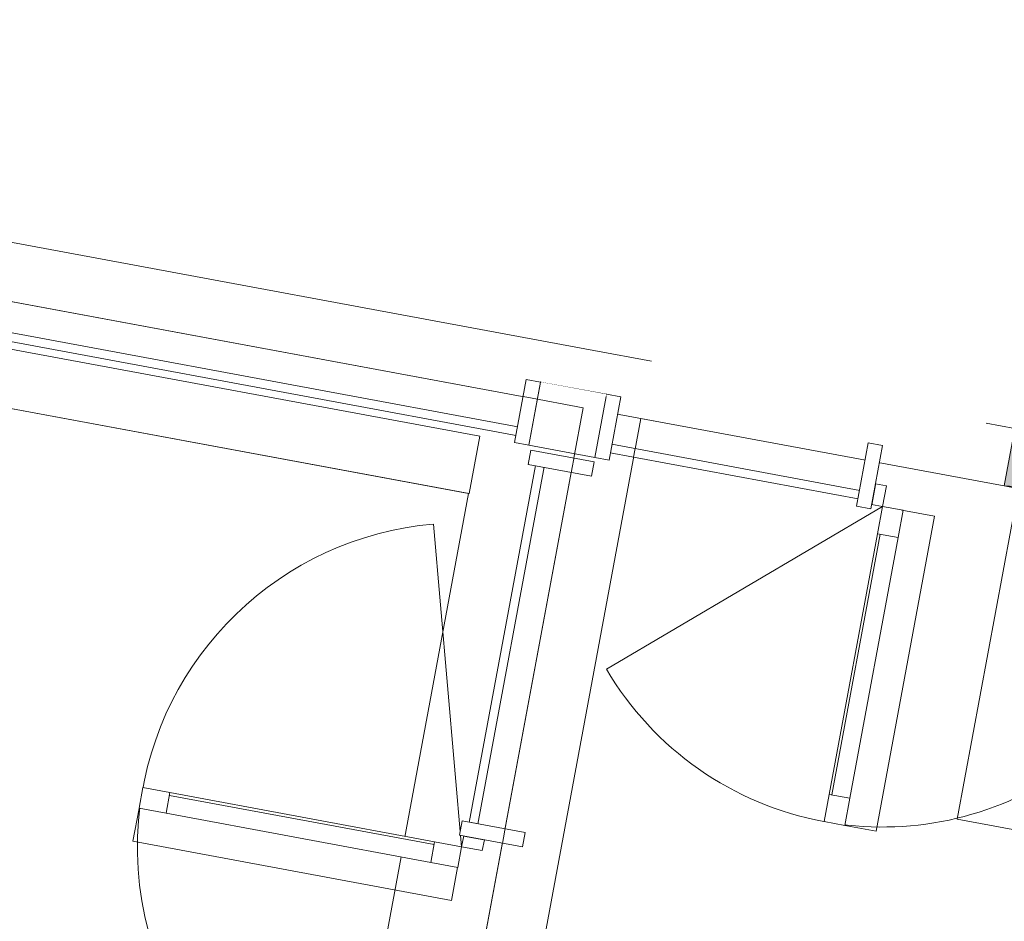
# Model space of a CAD drawing. Header units: metres. Extents: x 32353251 to 32353583, y 5707748 to 5708004.
# Tile 28 of 164: x 32353341.75 to 32353345.12, y 5707910.17 to 5707913.26. Entities that reach past the tile are written whole.
import ezdxf

# ---------------------------------------------------------------- set-up
doc = ezdxf.new("R2010")
doc.units = ezdxf.units.M
doc.header["$LTSCALE"] = 0.75
doc.set_wipeout_variables(frame=1)
doc.header["$PDSIZE"] = 5
doc.linetypes.add('10417023$0$#9_Achse', pattern=[1.6, 0.00254, -1.59746])
doc.layers.get('0').update_dxf_attribs({"linetype": 'CONTINUOUS'})
for name, color, linetype, lineweight in [('10417023$0$#9_002_GES I Übersicht Erdgeschoss_1_101_Wand Aussen.A', 7, 'CONTINUOUS', 25), ('10417023$0$#9_002_GES I Übersicht Erdgeschoss_1_110_Pfosten-Riegel.A', 7, 'CONTINUOUS', 25), ('10417023$0$#9_002_GES I Übersicht Erdgeschoss_1_115_Außentüren', 7, 'CONTINUOUS', 25), ('10417023$0$#9_002_GES I Übersicht Erdgeschoss_1_Neubau_101_Wand Aussen.A', 7, 'CONTINUOUS', 25), ('10417023$0$#9_002_GES I Übersicht Erdgeschoss_1_Neubau_104_Decken.A', 7, 'CONTINUOUS', 25), ('10417023$0$#9_002_GES I Übersicht Erdgeschoss_1_Neubau_105_Unterzug.A', 7, 'CONTINUOUS', 25), ('10417023$0$#9_002_GES I Übersicht Erdgeschoss_1_Neubau_110_Pfosten-Riegel.A', 7, 'CONTINUOUS', 25), ('10417023$0$#9_002_GES I Übersicht Erdgeschoss_1_Neubau_113_Türen.A', 7, 'CONTINUOUS', 25), ('10417023$0$#9_002_GES I Übersicht Erdgeschoss_1_Neubau_115_Außentüren', 7, 'CONTINUOUS', 25), ('10417023$0$#9_002_GES I Übersicht Erdgeschoss_1_Neubau_201_Aussenwandbekleidu', 7, 'CONTINUOUS', 25), ('10417023$0$#9_002_GES I Übersicht Erdgeschoss_1_Neubau_210_Wärmedämmung', 7, 'CONTINUOUS', 25), ('10417023$0$Keine', 7, 'CONTINUOUS', 13)]:
    doc.layers.add(name, color=color, linetype=linetype, lineweight=lineweight)

# ---------------------------------------------------------------- blocks, each defined once
blk = doc.blocks.new('10417023$0$#9_MKO_LP5_ARC_GES_UP_00_002_P_G_modell (3D)')
at = {"layer": '10417023$0$#9_002_GES I Übersicht Erdgeschoss_1_101_Wand Aussen.A', "color": 1, "linetype": 'Continuous', "lineweight": 13, "true_color": 0xff0000}
blk.add_line((-32353499.0893, -5707809.0045), (-32353502.6238, -5707809.0045), dxfattribs=at)
at = {"layer": '10417023$0$#9_002_GES I Übersicht Erdgeschoss_1_110_Pfosten-Riegel.A', "color": 1, "linetype": 'Continuous', "lineweight": 5, "true_color": 0xff0000, "transparency": 33554687}
blk.add_point((-32353499.2493, -5707808.9445), dxfattribs=at)
at = {"layer": '10417023$0$#9_002_GES I Übersicht Erdgeschoss_1_115_Außentüren', "color": 1, "linetype": 'Continuous', "lineweight": 13, "true_color": 0xff0000}
blk.add_line((-32353499.5206, -5707809.4891), (-32353499.2244, -5707810.558), dxfattribs=at)
at = {"layer": '10417023$0$#9_002_GES I Übersicht Erdgeschoss_1_115_Außentüren', "color": 1, "linetype": 'Continuous', "lineweight": 13, "true_color": 0xff0000, "flags": 128}
blk.add_lwpolyline([(-32353500.3337, -5707810.6298), (-32353500.3337, -5707810.7443), (-32353499.2248, -5707810.7443), (-32353499.2248, -5707810.6298)], dxfattribs=at)
at = {"layer": '10417023$0$#9_002_GES I Übersicht Erdgeschoss_1_115_Außentüren', "color": 1, "linetype": 'Continuous', "lineweight": 13, "true_color": 0xff0000}
blk.add_arc((-32353499.2244, -5707810.558), 1.1091, 105.4896, 183.6954, dxfattribs=at)
at = {"layer": '10417023$0$#9_002_GES I Übersicht Erdgeschoss_1_Neubau_101_Wand Aussen.A', "color": 1, "linetype": 'Continuous', "lineweight": 13, "true_color": 0xff0000}
for p, q in [((-32353499.0893, -5707808.8046), (-32353502.6238, -5707808.8046)), ((-32353498.8893, -5707808.8046), (-32353499.0893, -5707808.8046))]:
    blk.add_line(p, q, dxfattribs=at)
at = {"layer": '10417023$0$#9_002_GES I Übersicht Erdgeschoss_1_Neubau_104_Decken.A', "color": 1, "linetype": 'Continuous', "lineweight": 13, "true_color": 0xff0000, "flags": 128}
for points in [[(-32353502.8838, -5707792.6795), (-32353502.8838, -5707803.1296), (-32353502.8438, -5707803.1296), (-32353502.8438, -5707809.0046), (-32353499.0893, -5707809.0046), (-32353497.5744, -5707809.0046), (-32353497.5744, -5707810.1546), (-32353495.5248, -5707810.1546), (-32353495.5256, -5707813.0996), (-32353472.6242, -5707813.0996), (-32353472.6242, -5707808.2195), (-32353469.0042, -5707808.2196), (-32353469.0042, -5707794.1146), (-32353469.0042, -5707790.7795), (-32353469.0042, -5707790.5595), (-32353477.4742, -5707790.5595), (-32353480.4742, -5707790.5595), (-32353491.1242, -5707790.5595), (-32353498.4442, -5707790.5595), (-32353498.4442, -5707792.6796)], [(-32353499.0893, -5707809.0046), (-32353499.0893, -5707813.0996), (-32353495.5256, -5707813.0996), (-32353495.5248, -5707810.1546), (-32353497.5744, -5707810.1546), (-32353497.5744, -5707809.0046)]]:
    blk.add_lwpolyline(points, close=True, dxfattribs=at)
at = {"layer": '10417023$0$#9_002_GES I Übersicht Erdgeschoss_1_Neubau_105_Unterzug.A', "color": 1, "linetype": '10417023$0$#9_Achse', "lineweight": 13, "true_color": 0xff0000}
for p, q in [((-32353497.6238, -5707808.8046), (-32353498.8893, -5707808.8046)), ((-32353497.6238, -5707809.0046), (-32353496.1238, -5707809.0046))]:
    blk.add_line(p, q, dxfattribs=at)
at = {"layer": '10417023$0$#9_002_GES I Übersicht Erdgeschoss_1_Neubau_105_Unterzug.A', "color": 1, "linetype": 'Continuous', "lineweight": 13, "true_color": 0xff0000}
for p in [(-32353496.1238, -5707808.8046), (-32353497.6238, -5707808.8046)]:
    blk.add_line(p, (-32353497.6238, -5707809.0046), dxfattribs=at)
at = {"layer": '10417023$0$#9_002_GES I Übersicht Erdgeschoss_1_Neubau_105_Unterzug.A', "color": 1, "linetype": 'Continuous', "true_color": 0xff0000}
blk.add_solid([(-32353497.6238, -5707809.0046), (-32353496.8738, -5707808.9046), (-32353497.6238, -5707808.8046)], dxfattribs=at)
at = {"color": 1, "linetype": 'Continuous', "lineweight": 5, "true_color": 0xff0000}
for points, layer in [([(-32353498.0888, -5707809.1396), (-32353498.0888, -5707809.1096), (-32353498.9893, -5707809.1096), (-32353498.9893, -5707809.1396)], '10417023$0$#9_002_GES I Übersicht Erdgeschoss_1_Neubau_113_Türen.A'), ([(-32353497.9488, -5707809.2446), (-32353498.0208, -5707809.2446), (-32353498.0208, -5707810.1516), (-32353497.9488, -5707810.1516)], '10417023$0$#9_002_GES I Übersicht Erdgeschoss_1_Neubau_113_Türen.A'), ([(-32353502.1539, -5707809.3646), (-32353499.4195, -5707809.3646), (-32353499.4195, -5707809.1646), (-32353502.1539, -5707809.1646)], '10417023$0$#9_002_GES I Übersicht Erdgeschoss_1_Neubau_201_Aussenwandbekleidu')]:
    blk.add_wipeout(points, dxfattribs=at).dxf.layer = layer
at = {"layer": '10417023$0$#9_002_GES I Übersicht Erdgeschoss_1_Neubau_101_Wand Aussen.A', "color": 1, "linetype": 'Continuous', "lineweight": 13, "true_color": 0xff0000}
blk.add_line((-32353498.8893, -5707812.8796), (-32353498.8893, -5707809.0046), dxfattribs=at)
at = {"layer": '10417023$0$#9_002_GES I Übersicht Erdgeschoss_1_Neubau_113_Türen.A', "color": 1, "linetype": 'Continuous', "lineweight": 13, "true_color": 0xff0000}
for p, q in [((-32353498.0208, -5707809.2446), (-32353498.0208, -5707810.1516)), ((-32353498.0108, -5707809.2446), (-32353498.0108, -5707810.1516)), ((-32353497.9488, -5707809.2446), (-32353497.9488, -5707810.1516))]:
    blk.add_line(p, q, dxfattribs=at)
at = {"layer": '10417023$0$#9_002_GES I Übersicht Erdgeschoss_1_Neubau_113_Türen.A', "color": 1, "linetype": 'Continuous', "lineweight": 13, "true_color": 0xff0000, "flags": 128}
for points in [[(-32353498.0888, -5707809.1396), (-32353498.0888, -5707809.1096), (-32353498.9893, -5707809.1096), (-32353498.9893, -5707809.1396)], [(-32353497.9488, -5707809.2446), (-32353497.9488, -5707810.1516), (-32353498.0208, -5707810.1516), (-32353498.0208, -5707809.2446)]]:
    blk.add_lwpolyline(points, close=True, dxfattribs=at)
at = {"layer": '10417023$0$#9_002_GES I Übersicht Erdgeschoss_1_Neubau_113_Türen.A', "color": 1, "linetype": 'Continuous', "lineweight": 13, "true_color": 0xff0000}
blk.add_arc((-32353498.0208, -5707809.1496), 1.097, 270, 0, dxfattribs=at)
at = {"layer": '10417023$0$#9_002_GES I Übersicht Erdgeschoss_1_Neubau_201_Aussenwandbekleidu', "color": 1, "linetype": 'Continuous', "lineweight": 13, "true_color": 0xff0000}
for p, q in [((-32353499.4195, -5707809.1646), (-32353502.1539, -5707809.1646)), ((-32353499.4195, -5707809.1646), (-32353499.4195, -5707809.3646)), ((-32353502.1539, -5707809.3646), (-32353499.4195, -5707809.3646)), ((-32353502.1539, -5707809.3646), (-32353499.4215, -5707809.3646)), ((-32353499.4215, -5707809.3646), (-32353499.4215, -5707812.8776))]:
    blk.add_line(p, q, dxfattribs=at)
at = {"layer": '10417023$0$#9_002_GES I Übersicht Erdgeschoss_1_Neubau_210_Wärmedämmung', "color": 1, "linetype": 'Continuous', "lineweight": 13, "true_color": 0xff0000, "flags": 128}
blk.add_lwpolyline([(-32353502.6244, -5707812.8796), (-32353499.0893, -5707812.8796), (-32353499.0893, -5707809.0045), (-32353502.6244, -5707809.0045)], close=True, dxfattribs=at)
at = {"color": 1, "linetype": 'Continuous', "lineweight": 5, "true_color": 0xff0000}
for points, layer in [([(-32353499.2793, -5707809.1395), (-32353499.2793, -5707809.1095), (-32353501.6015, -5707809.1095), (-32353501.6015, -5707809.1395)], '10417023$0$#9_002_GES I Übersicht Erdgeschoss_1_Neubau_110_Pfosten-Riegel.A'), ([(-32353499.0193, -5707809.1646), (-32353498.9693, -5707809.1646), (-32353498.9693, -5707808.9446), (-32353499.0193, -5707808.9446)], '10417023$0$#9_002_GES I Übersicht Erdgeschoss_1_Neubau_113_Türen.A'), ([(-32353497.9488, -5707809.1496), (-32353498.0208, -5707809.1496), (-32353498.0208, -5707809.2446), (-32353497.9488, -5707809.2446)], '10417023$0$#9_002_GES I Übersicht Erdgeschoss_1_Neubau_113_Türen.A'), ([(-32353497.9488, -5707810.1516), (-32353498.0208, -5707810.1516), (-32353498.0208, -5707810.2466), (-32353497.9488, -5707810.2466)], '10417023$0$#9_002_GES I Übersicht Erdgeschoss_1_Neubau_113_Türen.A'), ([(-32353499.2143, -5707809.2096), (-32353499.2143, -5707810.4896), (-32353499.1843, -5707810.4896), (-32353499.1843, -5707809.2096)], '10417023$0$#9_002_GES I Übersicht Erdgeschoss_1_Neubau_115_Außentüren'), ([(-32353499.3183, -5707810.6296), (-32353499.3183, -5707810.5576), (-32353500.2398, -5707810.5576), (-32353500.2398, -5707810.6296)], '10417023$0$#9_002_GES I Übersicht Erdgeschoss_1_Neubau_115_Außentüren')]:
    blk.add_wipeout(points, dxfattribs=at).dxf.layer = layer
at = {"layer": '10417023$0$#9_002_GES I Übersicht Erdgeschoss_1_110_Pfosten-Riegel.A', "color": 1, "linetype": 'Continuous', "lineweight": 13, "true_color": 0xff0000}
blk.add_line((-32353499.0193, -5707808.9445), (-32353499.2493, -5707808.9445), dxfattribs=at)
at = {"layer": '10417023$0$#9_002_GES I Übersicht Erdgeschoss_1_110_Pfosten-Riegel.A', "color": 1, "linetype": 'Continuous', "lineweight": 5, "true_color": 0xff0000, "transparency": 33554687}
blk.add_point((-32353499.0193, -5707808.9445), dxfattribs=at)
at = {"layer": '10417023$0$#9_002_GES I Übersicht Erdgeschoss_1_115_Außentüren', "color": 1, "linetype": 'Continuous', "lineweight": 13, "true_color": 0xff0000, "flags": 128}
blk.add_lwpolyline([(-32353497.9539, -5707810.2461), (-32353497.8394, -5707810.2461), (-32353497.8394, -5707809.1499), (-32353497.9539, -5707809.1499)], dxfattribs=at)
at = {"layer": '10417023$0$#9_002_GES I Übersicht Erdgeschoss_1_115_Außentüren', "color": 1, "linetype": 'Continuous', "lineweight": 13, "true_color": 0xff0000}
blk.add_arc((-32353498.0211, -5707809.1495), 1.0968, 221.0414, 270, dxfattribs=at)
at = {"layer": '10417023$0$#9_002_GES I Übersicht Erdgeschoss_1_Neubau_110_Pfosten-Riegel.A', "color": 1, "linetype": 'Continuous', "lineweight": 13, "true_color": 0xff0000, "flags": 128}
blk.add_lwpolyline([(-32353499.2793, -5707809.1395), (-32353499.2793, -5707809.1095), (-32353501.6015, -5707809.1095), (-32353501.6015, -5707809.1395)], close=True, dxfattribs=at)
at = {"layer": '10417023$0$#9_002_GES I Übersicht Erdgeschoss_1_Neubau_113_Türen.A', "color": 1, "linetype": 'Continuous', "lineweight": 13, "true_color": 0xff0000, "flags": 128}
for points in [[(-32353499.0193, -5707809.1646), (-32353498.9693, -5707809.1646), (-32353498.9693, -5707808.9446), (-32353499.0193, -5707808.9446)], [(-32353497.9488, -5707809.1496), (-32353497.9488, -5707809.2446), (-32353498.0208, -5707809.2446), (-32353498.0208, -5707809.1496)], [(-32353497.9488, -5707810.1516), (-32353497.9488, -5707810.2466), (-32353498.0208, -5707810.2466), (-32353498.0208, -5707810.1516)]]:
    blk.add_lwpolyline(points, close=True, dxfattribs=at)
at = {"layer": '10417023$0$#9_002_GES I Übersicht Erdgeschoss_1_Neubau_115_Außentüren', "color": 1, "linetype": 'Continuous', "lineweight": 13, "true_color": 0xff0000}
for p, q in [((-32353499.3183, -5707810.5576), (-32353500.2398, -5707810.5576)), ((-32353499.3183, -5707810.5676), (-32353500.2398, -5707810.5676)), ((-32353499.3183, -5707810.6296), (-32353500.2398, -5707810.6296))]:
    blk.add_line(p, q, dxfattribs=at)
at = {"layer": '10417023$0$#9_002_GES I Übersicht Erdgeschoss_1_Neubau_115_Außentüren', "color": 1, "linetype": 'Continuous', "lineweight": 13, "true_color": 0xff0000, "flags": 128}
for points in [[(-32353499.2143, -5707809.2096), (-32353499.1843, -5707809.2096), (-32353499.1843, -5707810.4896), (-32353499.2143, -5707810.4896)], [(-32353499.3183, -5707810.6296), (-32353500.2398, -5707810.6296), (-32353500.2398, -5707810.5576), (-32353499.3183, -5707810.5576)]]:
    blk.add_lwpolyline(points, close=True, dxfattribs=at)
at = {"layer": '10417023$0$#9_002_GES I Übersicht Erdgeschoss_1_Neubau_115_Außentüren', "color": 1, "linetype": 'Continuous', "lineweight": 13, "true_color": 0xff0000}
blk.add_arc((-32353499.2243, -5707810.5576), 1.1095, 180, 270, dxfattribs=at)
at = {"color": 1, "linetype": 'Continuous', "lineweight": 5, "true_color": 0xff0000}
for points, layer in [([(-32353499.2493, -5707808.9517), (-32353499.0193, -5707808.9517), (-32353499.0193, -5707808.9445), (-32353499.2493, -5707808.9445)], '10417023$0$#9_002_GES I Übersicht Erdgeschoss_1_110_Pfosten-Riegel.A'), ([(-32353498.0588, -5707809.1496), (-32353498.0208, -5707809.1496), (-32353498.0208, -5707809.0776), (-32353498.0588, -5707809.0776)], '10417023$0$#9_002_GES I Übersicht Erdgeschoss_1_Neubau_113_Türen.A'), ([(-32353499.2143, -5707810.4996), (-32353499.2143, -5707810.5196), (-32353499.1843, -5707810.5196), (-32353499.1843, -5707810.4996)], '10417023$0$#9_002_GES I Übersicht Erdgeschoss_1_Neubau_115_Außentüren'), ([(-32353500.2398, -5707810.6296), (-32353500.2398, -5707810.5576), (-32353500.3338, -5707810.5576), (-32353500.3338, -5707810.6296)], '10417023$0$#9_002_GES I Übersicht Erdgeschoss_1_Neubau_115_Außentüren'), ([(-32353499.2243, -5707810.6296), (-32353499.2243, -5707810.5576), (-32353499.3183, -5707810.5576), (-32353499.3183, -5707810.6296)], '10417023$0$#9_002_GES I Übersicht Erdgeschoss_1_Neubau_115_Außentüren')]:
    blk.add_wipeout(points, dxfattribs=at).dxf.layer = layer
at = {"layer": '10417023$0$#9_002_GES I Übersicht Erdgeschoss_1_Neubau_113_Türen.A', "color": 1, "linetype": 'Continuous', "lineweight": 13, "true_color": 0xff0000, "flags": 128}
blk.add_lwpolyline([(-32353498.0588, -5707809.1496), (-32353498.0208, -5707809.1496), (-32353498.0208, -5707809.0776), (-32353498.0588, -5707809.0776)], close=True, dxfattribs=at)
at = {"layer": '10417023$0$#9_002_GES I Übersicht Erdgeschoss_1_Neubau_115_Außentüren', "color": 1, "linetype": 'Continuous', "lineweight": 13, "true_color": 0xff0000, "flags": 128}
for points in [[(-32353499.2143, -5707810.4996), (-32353499.1843, -5707810.4996), (-32353499.1843, -5707810.5196), (-32353499.2143, -5707810.5196)], [(-32353500.2398, -5707810.6296), (-32353500.3338, -5707810.6296), (-32353500.3338, -5707810.5576), (-32353500.2398, -5707810.5576)], [(-32353499.2243, -5707810.6296), (-32353499.3183, -5707810.6296), (-32353499.3183, -5707810.5576), (-32353499.2243, -5707810.5576)]]:
    blk.add_lwpolyline(points, close=True, dxfattribs=at)
at = {"color": 1, "linetype": 'Continuous', "lineweight": 5, "true_color": 0xff0000}
blk.add_wipeout([(-32353499.0193, -5707808.9445), (-32353499.2493, -5707808.9445), (-32353499.2493, -5707808.9517), (-32353499.0193, -5707808.9517)], dxfattribs=at).dxf.layer = '10417023$0$#9_002_GES I Übersicht Erdgeschoss_1_110_Pfosten-Riegel.A'
for points, layer in [([(-32353499.2493, -5707809.1645), (-32353499.0193, -5707809.1645), (-32353499.0193, -5707808.9445), (-32353499.2493, -5707808.9445)], '10417023$0$#9_002_GES I Übersicht Erdgeschoss_1_110_Pfosten-Riegel.A'), ([(-32353498.1088, -5707809.1646), (-32353498.0588, -5707809.1646), (-32353498.0588, -5707808.9446), (-32353498.1088, -5707808.9446)], '10417023$0$#9_002_GES I Übersicht Erdgeschoss_1_Neubau_113_Türen.A'), ([(-32353499.1523, -5707810.5196), (-32353499.2243, -5707810.5196), (-32353499.2243, -5707810.5576), (-32353499.1523, -5707810.5576)], '10417023$0$#9_002_GES I Übersicht Erdgeschoss_1_Neubau_115_Außentüren')]:
    blk.add_wipeout(points, dxfattribs=at).dxf.layer = layer
at = {"layer": '10417023$0$#9_002_GES I Übersicht Erdgeschoss_1_110_Pfosten-Riegel.A', "color": 1, "linetype": 'Continuous', "lineweight": 13, "true_color": 0xff0000}
for p, q in [((-32353499.2493, -5707808.9517), (-32353499.2493, -5707809.1645)), ((-32353499.0193, -5707808.9517), (-32353499.0193, -5707809.1645)), ((-32353499.0193, -5707809.1645), (-32353499.2493, -5707809.1645))]:
    blk.add_line(p, q, dxfattribs=at)
at = {"layer": '10417023$0$#9_002_GES I Übersicht Erdgeschoss_1_115_Außentüren', "color": 1, "linetype": 'Continuous', "lineweight": 13, "true_color": 0xff0000}
blk.add_line((-32353498.8483, -5707809.8697), (-32353498.0211, -5707809.1495), dxfattribs=at)
at = {"layer": '10417023$0$#9_002_GES I Übersicht Erdgeschoss_1_Neubau_105_Unterzug.A', "color": 1, "linetype": '10417023$0$#9_Achse', "lineweight": 13, "true_color": 0xff0000}
blk.add_line((-32353498.8893, -5707809.0046), (-32353497.6238, -5707809.0046), dxfattribs=at)
at = {"layer": '10417023$0$#9_002_GES I Übersicht Erdgeschoss_1_Neubau_113_Türen.A', "color": 1, "linetype": 'Continuous', "lineweight": 13, "true_color": 0xff0000, "flags": 128}
blk.add_lwpolyline([(-32353498.1088, -5707809.1646), (-32353498.0588, -5707809.1646), (-32353498.0588, -5707808.9446), (-32353498.1088, -5707808.9446)], close=True, dxfattribs=at)
at = {"layer": '10417023$0$#9_002_GES I Übersicht Erdgeschoss_1_Neubau_115_Außentüren', "color": 1, "linetype": 'Continuous', "lineweight": 13, "true_color": 0xff0000, "flags": 128}
blk.add_lwpolyline([(-32353499.1523, -5707810.5196), (-32353499.1523, -5707810.5576), (-32353499.2243, -5707810.5576), (-32353499.2243, -5707810.5196)], close=True, dxfattribs=at)
at = {"color": 1, "linetype": 'Continuous', "lineweight": 5, "true_color": 0xff0000}
for points in [[(-32353499.2393, -5707809.1796), (-32353499.2393, -5707809.2296), (-32353499.0193, -5707809.2296), (-32353499.0193, -5707809.1796)], [(-32353499.2393, -5707810.5196), (-32353499.0193, -5707810.5196), (-32353499.0193, -5707810.4696), (-32353499.2393, -5707810.4696)]]:
    blk.add_wipeout(points, dxfattribs=at).dxf.layer = '10417023$0$#9_002_GES I Übersicht Erdgeschoss_1_Neubau_115_Außentüren'
at = {"layer": '10417023$0$#9_002_GES I Übersicht Erdgeschoss_1_Neubau_101_Wand Aussen.A', "color": 1, "linetype": 'Continuous', "lineweight": 13, "true_color": 0xff0000}
blk.add_line((-32353499.0893, -5707809.0046), (-32353499.0893, -5707812.8796), dxfattribs=at)
at = {"layer": '10417023$0$#9_002_GES I Übersicht Erdgeschoss_1_Neubau_115_Außentüren', "color": 1, "linetype": 'Continuous', "lineweight": 13, "true_color": 0xff0000, "flags": 128}
for points in [[(-32353499.2393, -5707809.1796), (-32353499.2393, -5707809.2296), (-32353499.0193, -5707809.2296), (-32353499.0193, -5707809.1796)], [(-32353499.2393, -5707810.5196), (-32353499.2393, -5707810.4696), (-32353499.0193, -5707810.4696), (-32353499.0193, -5707810.5196)]]:
    blk.add_lwpolyline(points, close=True, dxfattribs=at)
at = {"color": 1, "linetype": 'Continuous', "lineweight": 5, "true_color": 0xff0000}
blk.add_wipeout([(-32353499.2993, -5707809.1645), (-32353499.2493, -5707809.1645), (-32353499.2493, -5707808.9445), (-32353499.2993, -5707808.9445)], dxfattribs=at).dxf.layer = '10417023$0$#9_002_GES I Übersicht Erdgeschoss_1_Neubau_110_Pfosten-Riegel.A'
at = {"layer": '10417023$0$#9_002_GES I Übersicht Erdgeschoss_1_Neubau_101_Wand Aussen.A', "color": 1, "linetype": 'Continuous', "lineweight": 13, "true_color": 0xff0000}
blk.add_line((-32353502.6238, -5707809.0046), (-32353499.0893, -5707809.0046), dxfattribs=at)
at = {"layer": '10417023$0$#9_002_GES I Übersicht Erdgeschoss_1_Neubau_110_Pfosten-Riegel.A', "color": 1, "linetype": 'Continuous', "lineweight": 13, "true_color": 0xff0000, "flags": 128}
blk.add_lwpolyline([(-32353499.2993, -5707809.1645), (-32353499.2493, -5707809.1645), (-32353499.2493, -5707808.9445), (-32353499.2993, -5707808.9445)], close=True, dxfattribs=at)
blk = doc.blocks.new('10417023$0$2_MKO_LP5_LAN_GES_UP_00_002_V_A (3D)')
at = {"layer": '10417023$0$Keine'}
blk.add_blockref('10417023$0$#9_MKO_LP5_ARC_GES_UP_00_002_P_G_modell (3D)', (0, 0), dxfattribs=at)
blk = doc.blocks.new('10417023')
at = {"layer": '10417023$0$Keine', "rotation": 349.4819372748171}
blk.add_blockref('10417023$0$2_MKO_LP5_LAN_GES_UP_00_002_V_A (3D)', (65205154.9314, 5413829.5578), dxfattribs=at)

msp = doc.modelspace()

# ---------------------------------------------------------------- block references
msp.add_blockref('10417023', (0, 0))

doc.saveas('drawing.dxf')
